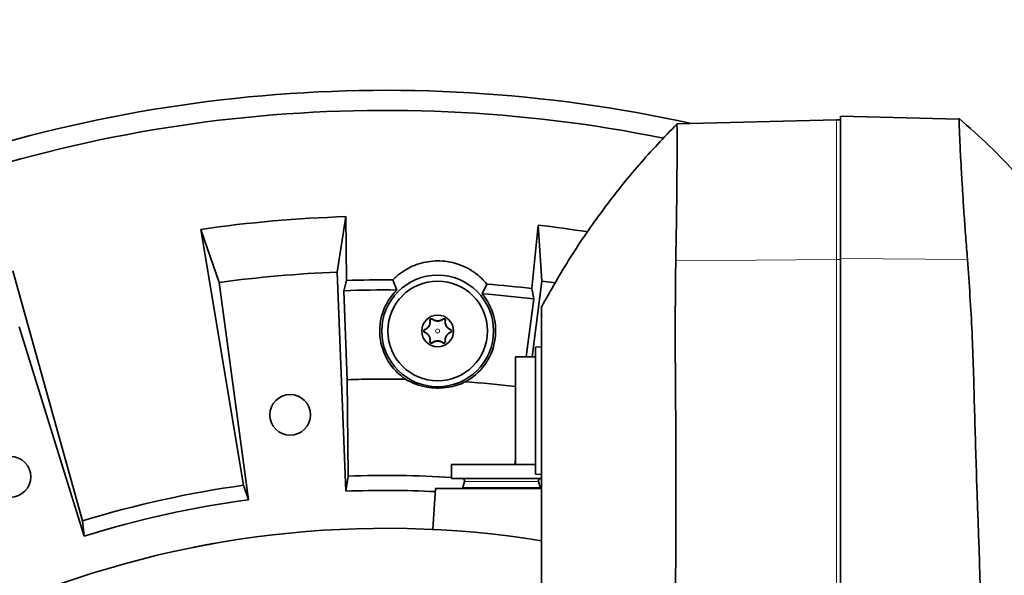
# Model space of a CAD drawing. Header units: millimetres. Extents: x 0 to 14900, y 0 to 10500.
# Tile 38 of 53: x 10897 to 11144, y 6610 to 6750. Entities that reach past the tile are written whole.
import ezdxf

# ---------------------------------------------------------------- set-up
doc = ezdxf.new("R2010")
doc.units = ezdxf.units.MM
doc.header["$LTSCALE"] = 25
doc.styles.add('SLDTEXTSTYLE0', font='TXT', dxfattribs={"width": 0.605})
doc.dimstyles.new('SLDDIMSTYLE2', dxfattribs={"dimtxt": 87.5, "dimasz": 87.5, "dimexe": 0, "dimexo": 0.0625, "dimgap": 21.875, "dimtad": 1, "dimdec": 1, "dimrnd": 1e-09, "dimzin": 12, "dimdsep": 46, "dimtxsty": 'SLDTEXTSTYLE0', "dimsah": 1, "dimcen": 0, "dimadec": 0, "dimazin": 3, "dimtfac": 1, "dimtofl": 0, "dimtmove": 0, "dimatfit": 3, "dimfxl": 1, "dimfrac": 2, "dimtolj": 1, "dimtzin": 12, "dimarcsym": 0})
doc.dimstyles.new('SLDDIMSTYLE3', dxfattribs={"dimtxt": 87.5, "dimasz": 87.5, "dimexe": 0, "dimexo": 0.0625, "dimgap": 21.875, "dimtad": 1, "dimdec": 4, "dimlfac": 25, "dimzin": 12, "dimdsep": 46, "dimtxsty": 'SLDTEXTSTYLE0', "dimsah": 1, "dimcen": 0.09, "dimadec": 1, "dimazin": 3, "dimtfac": 1, "dimtofl": 0, "dimtmove": 0, "dimatfit": 3, "dimfxl": 1, "dimfrac": 2, "dimtolj": 1, "dimtzin": 12, "dimarcsym": 0})

# ---------------------------------------------------------------- blocks, each defined once
blk = doc.blocks.new('_D_6')
at = {"color": 7, "linetype": 'Continuous', "lineweight": 0}
for q in [(12310.03, 7139.35), (10988.91, 6376.6)]:
    blk.add_line((11818.56, 6855.6), q, dxfattribs=at)
at = {"color": 7, "linetype": 'Continuous', "lineweight": 18}
blk.add_solid([(11818.56, 6855.6), (11900.59, 6888.53), (11888.09, 6910.18)], dxfattribs=at)
at = {"color": 7, "linetype": 'Continuous', "lineweight": 18, "insert": (12004.87, 7093.32), "char_height": 87.5, "attachment_point": 1, "rotation": 30, "style": 'SLDTEXTSTYLE0'}
blk.add_mtext('R958', dxfattribs=at)
blk = doc.blocks.new('_D_7')
at = {"color": 7, "linetype": 'Continuous', "lineweight": 0}
blk.add_line((12868.9, 8443.5), (10988.91, 6376.6), dxfattribs=at)
at = {"color": 7, "linetype": 'Continuous', "lineweight": 18}
blk.add_solid([(12868.9, 8443.5), (12800.77, 8387.18), (12819.27, 8370.36)], dxfattribs=at)
at = {"color": 7, "linetype": 'Continuous', "lineweight": 18, "insert": (11725.29, 7353.72), "char_height": 87.5, "attachment_point": 1, "rotation": 47.7114, "style": 'SLDTEXTSTYLE0'}
blk.add_mtext('R2794', dxfattribs=at)
blk = doc.blocks.new('_D_8')
at = {"color": 7, "linetype": 'Continuous', "lineweight": 0}
for p, q in [((8188.12, 6870.46), (7939.56, 6914.28)), ((12320.13, 6376.6), (14085.3, 6376.6))]:
    blk.add_line(p, q, dxfattribs=at)
at = {"color": 7, "linetype": 'Continuous', "lineweight": 18}
blk.add_arc((10988.91, 6376.6), 3058.9, 0, 170, dxfattribs=at)
for points in [[(7976.49, 6907.77), (8005.19, 6991.37), (7980.63, 6996.06)], [(14047.8, 6376.6), (14059.05, 6464.27), (14034.05, 6463.91)]]:
    blk.add_solid(points, dxfattribs=at)
at = {"color": 7, "linetype": 'Continuous', "lineweight": 18, "insert": (11141.49, 9547.06), "char_height": 87.5, "attachment_point": 1, "rotation": 355, "style": 'SLDTEXTSTYLE0'}
blk.add_mtext('170°', dxfattribs=at)

msp = doc.modelspace()

# ---------------------------------------------------------------- linework, layer by layer
at = {"color": 7, "linetype": 'Continuous', "lineweight": 35}
for p, q in [((11102.9095722, 6725.4960081), (11132.6147291, 6724.7181512)), ((11102.9095722, 6725.4960081), (11102.9095722, 6689.7849076)), ((11061.8402796, 6723.5253145), (11101.9095722, 6724.5745659)), ((11101.9095722, 6724.5745659), (11102.9095722, 6724.6007518)), ((10978.899047, 6700.2736437), (10976.7390293, 6686.3617531)), ((10979.0434053, 6684.2614536), (10978.899047, 6700.2736437)), ((11027.0919556, 6698.1694959), (11025.5525923, 6682.2308186)), ((11028.0312526, 6684.1222862), (11027.0919556, 6698.1694959)), ((10947.1057838, 6683.76918), (10942.5628071, 6697.0946346)), ((10942.5628071, 6697.0946346), (10953.2863474, 6632.8988928)), ((11102.9095722, 6689.7849076), (11102.9095722, 6429.3046639)), ((10912.8789033, 6623.9407781), (10895.4674385, 6686.6538428)), ((10976.7390293, 6686.3617531), (10978.8983191, 6631.4041561)), ((10954.5225849, 6629.2715557), (10947.1057838, 6683.76918)), ((10978.3905131, 6681.7057754), (10979.0434053, 6684.2614536)), ((10991.6366118, 6681.8748734), (10990.6446589, 6684.4147186)), ((11014.2579955, 6683.3741309), (11013.0464709, 6680.9313881)), ((11025.6114078, 6665.1007518), (11028.0312526, 6684.1222862)), ((11028.0312526, 6684.1222862), (11031.4197811, 6683.6722128)), ((10978.3905131, 6681.7057754), (10979.2677691, 6659.378121)), ((11025.5525923, 6682.2308186), (11025.9802579, 6679.6279623)), ((11024.1321633, 6665.1007518), (11025.9802579, 6679.6279623)), ((10896.9816839, 6672.6569346), (10913.2914705, 6620.1308377)), ((11027.9095722, 6667.6007518), (11026.4095722, 6667.5221402)), ((11026.4095722, 6667.5221402), (11026.4095722, 6635.6793635)), ((11026.4095722, 6665.1007518), (11021.4095722, 6665.1007518)), ((11021.4095722, 6665.1007518), (11021.4095722, 6638.1007518)), ((10979.4858949, 6635.1910562), (10979.2677691, 6659.378121)), ((11021.4095722, 6639.3345022), (11021.2904126, 6638.1007518)), ((11005.4095722, 6638.1007518), (11005.4095722, 6634.6007518)), ((11005.4095722, 6638.1007518), (11021.4095722, 6638.1007518)), ((11021.4095722, 6638.1007518), (11026.4095722, 6638.1007518)), ((10979.4858949, 6635.1910562), (10978.8983191, 6631.4041561)), ((11005.4095722, 6634.6007518), (11028.0511675, 6634.6007518)), ((11008.6164203, 6633.8454604), (11008.216387, 6632.3525156)), ((11026.4095722, 6635.6793635), (11027.9095722, 6635.6007518)), ((11027.6027573, 6632.3525156), (11027.202724, 6633.8454604)), ((10953.2863474, 6632.8988928), (10954.5225849, 6629.2715557)), ((11001.4095722, 6632.1007518), (11000.6905301, 6621.8179721)), ((11027.9567253, 6632.1007518), (11001.4095722, 6632.1007518)), ((10912.8789033, 6623.9407781), (10913.2914705, 6620.1308377))]:
    msp.add_line(p, q, dxfattribs=at)
at = {"color": 8, "linetype": 'Continuous', "lineweight": 18}
for p, q in [((11101.9095722, 6724.5745659), (11101.9095722, 6689.5229613)), ((11061.5780631, 6689.2227296), (11101.9095722, 6689.5229613)), ((11101.9095722, 6689.5229613), (11102.9095722, 6689.5304054)), ((11101.9095722, 6689.5229613), (11101.9095722, 6429.0427175)), ((11102.9095722, 6689.7849076), (11134.7155857, 6689.5481405)), ((11000.0339628, 6674.2392973), (10999.9698567, 6674.2302145)), ((11000.5623294, 6674.5443499), (11000.6022484, 6674.595326)), ((11003.2568149, 6674.5443499), (11003.2168959, 6674.595326)), ((11003.7851815, 6674.2392973), (11003.8492876, 6674.2302145)), ((10998.6867201, 6671.9058044), (10998.6625329, 6671.9658633)), ((10998.6867201, 6671.2956992), (10998.6625329, 6671.2356403)), ((11005.1324242, 6671.9058044), (11005.1566114, 6671.9658633)), ((11005.1324242, 6671.2956992), (11005.1566114, 6671.2356403)), ((11000.0339628, 6668.9622064), (10999.9698567, 6668.9712891)), ((11000.5623294, 6668.6571538), (11000.6022484, 6668.6061776)), ((11003.2568149, 6668.6571538), (11003.2168959, 6668.6061776)), ((11003.7851815, 6668.9622064), (11003.8492876, 6668.9712891)), ((11008.6164203, 6633.8454604), (11027.202724, 6633.8454604)), ((11008.216387, 6632.3525156), (11027.6027573, 6632.3525156))]:
    msp.add_line(p, q, dxfattribs=at)
at = {"color": 7, "linetype": 'Continuous', "lineweight": 35}
for centre, radius in [((11001.9095722, 6671.6007518), 14), ((11001.9095722, 6671.6007518), 12.5), ((11001.9095722, 6671.6007518), 4), ((10964.9417429, 6650.5542938), 5.1), ((10894.8540327, 6635.0162225), 5.1)]:
    msp.add_circle(centre, radius, dxfattribs=at)
at = {"color": 8, "linetype": 'Continuous', "lineweight": 18}
msp.add_circle((11001.9095722, 6671.6007518), 0.5, dxfattribs=at)
at = {"color": 7, "linetype": 'Continuous', "lineweight": 18}
for radius in [2794, 958]:
    msp.add_arc((10988.9095722, 6376.6007518), radius, 190, 170, dxfattribs=at)
at = {"color": 7, "linetype": 'Continuous', "lineweight": 35}
for centre, radius, start, end in [((10988.9095722, 6376.6007518), 355.3711066, 77.554426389, 113.552058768), ((10988.9095722, 6376.6007518), 350.3352259, 78.55096978, 114.029950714), ((10988.9095722, 6376.6007518), 323.8276572, 91.771473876, 98.228526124), ((10988.9095722, 6376.6007518), 323.8276572, 81.003281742, 83.228526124), ((10988.9095722, 6376.6007518), 310, 92.25, 97.75), ((10988.9095722, 6376.6007518), 307.8188569, 89.677038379, 91.836750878), ((10988.9095722, 6376.6007518), 307.8188569, 83.163249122, 85.276429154), ((10988.9095722, 6376.6007518), 305.2863017, 89.488185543, 91.974595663), ((11001.9095722, 6671.6007518), 14.5289809, 134.996761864, 236.402039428), ((11001.9095722, 6671.6007518), 14.5289809, 298.551428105, 39.956705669), ((10988.9095722, 6376.6007518), 305.2863017, 83.025404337, 85.46528199), ((10988.9095722, 6376.6007518), 282.9416988, 88.995503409, 91.952846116), ((10988.9095722, 6376.6007518), 282.9416988, 83.404181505, 85.957964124), ((10988.9095722, 6376.6007518), 258.7619586, 86.344044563, 92.087077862), ((11008.0368648, 6634.0007518), 0.6, 345, 90), ((11027.7822795, 6634.0007518), 0.6, 90, 195), ((10988.9095722, 6376.6007518), 258.7619586, 97.912922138, 107.087077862), ((10988.9095722, 6376.6007518), 255, 87.202901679, 92.25), ((11008.4095722, 6632.3007518), 0.2, 165, 270), ((11027.4095722, 6632.3007518), 0.2, 270, 15), ((10988.9095722, 6376.6007518), 255, 97.75, 107.25), ((10988.9095722, 6376.6007518), 245.5, 80.852896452, 112.38532819)]:
    msp.add_arc(centre, radius, start, end, dxfattribs=at)
for points, knots in [([(11061.8524617, 6723.5126072), (11058.6491356, 6720.15089), (11052.1222953, 6713.3013246), (11043.2689995, 6702.0862701), (11035.0188405, 6690.2001474), (11030.2803586, 6681.8023763), (11027.9095722, 6677.6007518)], [0, 0, 0, 0, 0.2430723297, 0.4952646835, 0.7474677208, 1, 1, 1, 1]), ([(11061.8402796, 6723.5253145), (11061.8598349, 6723.3917438), (11061.8989456, 6723.1246021), (11061.9235689, 6721.0316995), (11061.9282889, 6717.7234709), (11061.90931, 6713.2177431), (11061.8668987, 6707.6324902), (11061.7980308, 6701.5699542), (11061.7093167, 6695.3763248), (11061.6218142, 6691.2739248), (11061.5780631, 6689.2227296)], [0, 0, 0, 0, 0.1314265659, 0.2628534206, 0.3942794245, 0.5257055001, 0.6571404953, 0.7885753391, 0.8942879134, 1, 1, 1, 1]), ([(11147.0789873, 6710.8683164), (11144.8338322, 6713.2802601), (11140.2274475, 6718.2288452), (11135.1331954, 6722.6740258), (11132.5218853, 6724.9526224)], [0, 0, 0, 0, 0.4874006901, 1, 1, 1, 1]), ([(11134.7155857, 6689.5481405), (11134.5592095, 6691.4502879), (11134.245856, 6695.2618936), (11133.8670522, 6700.6312), (11133.5506171, 6705.5023281), (11133.2915523, 6709.8043161), (11133.0810033, 6713.550374), (11132.9092133, 6716.8266835), (11132.7752568, 6719.571773), (11132.6774697, 6721.7737899), (11132.6159223, 6723.4299524), (11132.5870442, 6724.5098259), (11132.6055008, 6724.6487096), (11132.6147291, 6724.7181512)], [0, 0, 0, 0, 0.0956940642, 0.1917559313, 0.2874506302, 0.3747697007, 0.462367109, 0.549685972, 0.6370086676, 0.724609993, 0.8119325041, 0.9059664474, 1, 1, 1, 1]), ([(11014.2579955, 6683.3741309), (11013.3400681, 6684.3448687), (11011.7963413, 6685.9774095), (11008.9607838, 6687.643129), (11006.3639303, 6688.6426887), (11003.7634852, 6689.1409827), (11001.2848096, 6689.2163857), (10998.902303, 6688.9340812), (10996.6169868, 6688.2982235), (10994.4522898, 6687.3418079), (10992.4679453, 6686.0774439), (10991.2510107, 6685.028318), (10990.6780507, 6684.4485095), (10990.6446589, 6684.4147186)], [0, 0, 0, 0, 0.1557395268, 0.2619153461, 0.3680183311, 0.4631649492, 0.5506174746, 0.6380796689, 0.7253659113, 0.8126850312, 0.9035104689, 0.9943766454, 1, 1, 1, 1]), ([(11061.5780631, 6689.2227296), (11061.5186211, 6682.8913544), (11061.3997297, 6670.227831), (11061.664281, 6644.904642), (11061.499957, 6600.5894868), (11061.6005987, 6526.4263058), (11061.5803037, 6464.9247576), (11061.5683638, 6428.7424136)], [0, 0, 0, 0, 0.0729156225, 0.145840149, 0.2916788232, 0.5832833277, 1, 1, 1, 1]), ([(11141.4140244, 6429.018033), (11141.2794596, 6454.0045159), (11141.0103311, 6503.977246), (11139.2908588, 6572.3889049), (11137.3675027, 6621.9487767), (11136.4231684, 6652.6850187), (11135.9907048, 6671.1332016), (11135.1405628, 6683.4107305), (11134.7155857, 6689.5481405)], [0, 0, 0, 0, 0.2876477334, 0.5752927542, 0.787631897, 0.8584324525, 0.9292318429, 1, 1, 1, 1]), ([(11027.9095722, 6677.6007518), (11027.9095722, 6677.5851266), (11027.9095722, 6677.5532354), (11027.9095722, 6677.7584584), (11027.9095722, 6677.3075918), (11027.9095722, 6676.1222075), (11027.9095722, 6673.9510238), (11027.9095722, 6670.5762891), (11027.9095722, 6666.2299107), (11027.9095722, 6661.1124312), (11027.9095722, 6655.2948038), (11027.9095722, 6634.2528623), (11027.9095722, 6580.587055), (11027.9095722, 6516.4414761), (11027.9095722, 6462.4404155), (11027.9095722, 6439.2129217), (11027.9095722, 6425.9271307), (11027.9095722, 6415.3587418), (11027.9095722, 6403.8954723), (11027.9095722, 6391.4744012), (11027.9095722, 6378.7971065), (11027.9095722, 6366.1322134), (11027.9095722, 6353.6331572), (11027.9095722, 6341.325376), (11027.9095722, 6329.1212137), (11027.9095722, 6317.2896007), (11027.9095722, 6305.9677731), (11027.9095722, 6295.1660092), (11027.9095722, 6284.8169031), (11027.9095722, 6275.1535134), (11027.9095722, 6266.2747467), (11027.9095722, 6258.1875897), (11027.9095722, 6250.8485629), (11027.9095722, 6244.4373476), (11027.9095722, 6239.0127779), (11027.9095722, 6234.5594428), (11027.9095722, 6231.0607507), (11027.9095722, 6228.6544705), (11027.9095722, 6227.2879416), (11027.9095722, 6227.2148527), (11027.9095722, 6227.1821038)], [0, 0, 0, 0, 0.0165413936, 0.0337610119, 0.0424078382, 0.0511979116, 0.0624911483, 0.0741115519, 0.0854047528, 0.0970246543, 0.1083221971, 0.1199473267, 0.2105582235, 0.391780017, 0.4624319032, 0.4977578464, 0.5154208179, 0.5330838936, 0.5541456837, 0.5753534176, 0.597022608, 0.6188515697, 0.6399133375, 0.661121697, 0.6827913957, 0.704620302, 0.7256711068, 0.7468676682, 0.7685248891, 0.7903415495, 0.8114050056, 0.8326151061, 0.8542867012, 0.8761175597, 0.8971676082, 0.9183633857, 0.9400197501, 0.9618355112, 0.9828997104, 1, 1, 1, 1]), ([(10999.9698567, 6674.2302145), (10999.9771392, 6674.172185), (10999.9917459, 6674.055794), (10999.9951681, 6673.8710035), (10999.9845504, 6673.7093948), (10999.9655568, 6673.5741757), (10999.9416829, 6673.4494121), (10999.9025183, 6673.2991461), (10999.8505092, 6673.1529796), (10999.7994519, 6673.035791), (10999.7565198, 6672.9483984), (10999.7084685, 6672.8612234), (10999.643232, 6672.7552671), (10999.5572711, 6672.6341976), (10999.4584699, 6672.5166449), (10999.3641365, 6672.4188953), (10999.2764694, 6672.337901), (10999.18638, 6672.263613), (10999.0902051, 6672.1927823), (10998.9884747, 6672.1266679), (10998.8450296, 6672.0442134), (10998.735686, 6671.9972697), (10998.6625329, 6671.9658633)], [0, 0, 0, 0, 0.0715706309, 0.1435505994, 0.2172613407, 0.2545180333, 0.2919250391, 0.3514415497, 0.4121427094, 0.4418710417, 0.4718435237, 0.5026470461, 0.5337582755, 0.5868010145, 0.6411743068, 0.6818864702, 0.7229296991, 0.7647937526, 0.8068631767, 0.8547536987, 0.9028272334, 1, 1, 1, 1]), ([(11000.0339628, 6674.2392973), (11000.0415736, 6674.1762789), (11000.0568511, 6674.0497793), (11000.0585802, 6673.852793), (11000.0429322, 6673.6499113), (11000.0114429, 6673.4708351), (10999.9724227, 6673.319405), (10999.9328934, 6673.1964636), (10999.8850585, 6673.0735671), (10999.8110419, 6672.9132323), (10999.7215662, 6672.7586092), (10999.6191522, 6672.6140582), (10999.531923, 6672.5057725), (10999.4346964, 6672.4000241), (10999.3273124, 6672.2981313), (10999.2137489, 6672.2041141), (10999.0706923, 6672.1014646), (10998.8960718, 6671.9963721), (10998.7567655, 6671.9361067), (10998.6867201, 6671.9058044)], [0, 0, 0, 0, 0.0695644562, 0.1396397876, 0.2115904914, 0.2843480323, 0.3271425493, 0.3701823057, 0.4136467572, 0.4577217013, 0.5436662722, 0.5873788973, 0.6317902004, 0.68138798, 0.7313768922, 0.7824403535, 0.8338127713, 0.916438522, 1, 1, 1, 1]), ([(11000.6022484, 6674.595326), (11000.5828026, 6674.6092308), (11000.5433929, 6674.6374107), (11000.4783151, 6674.6637415), (11000.4137661, 6674.6781602), (11000.3566873, 6674.6819951), (11000.3003764, 6674.6775879), (11000.2473461, 6674.6660369), (11000.1945345, 6674.6464386), (11000.1466554, 6674.6202975), (11000.1043021, 6674.588967), (11000.0685284, 6674.5546848), (11000.0377416, 6674.5166977), (11000.0092013, 6674.4710131), (10999.9855548, 6674.4172565), (10999.9697017, 6674.355482), (10999.9634285, 6674.2920763), (10999.9676997, 6674.2509728), (10999.9698567, 6674.2302145)], [0, 0, 0, 0, 0.0885861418, 0.1795326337, 0.2423999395, 0.306789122, 0.3587859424, 0.4121874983, 0.4642474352, 0.5182091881, 0.56475533, 0.6126162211, 0.6601364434, 0.7087086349, 0.7766638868, 0.8465726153, 0.922515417, 1, 1, 1, 1]), ([(11000.5623294, 6674.5443499), (11000.5464599, 6674.5556309), (11000.5144559, 6674.5783814), (11000.4573258, 6674.6019104), (11000.3974001, 6674.6147278), (11000.336205, 6674.616045), (11000.2799165, 6674.6071093), (11000.227119, 6674.5890487), (11000.1813877, 6674.564585), (11000.1407049, 6674.5337888), (11000.1064402, 6674.4986429), (11000.0778517, 6674.4588803), (11000.0553657, 6674.4153253), (11000.0396054, 6674.3683974), (11000.0285289, 6674.3086833), (11000.0318776, 6674.2659236), (11000.0339628, 6674.2392973)], [0, 0, 0, 0, 0.0794047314, 0.1601346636, 0.2437650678, 0.3159148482, 0.3907637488, 0.4542619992, 0.5198766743, 0.5792442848, 0.6403150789, 0.7002182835, 0.7616470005, 0.8258370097, 0.8915493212, 1, 1, 1, 1]), ([(11003.2568149, 6674.5443499), (11003.0519372, 6674.4105979), (11002.7103889, 6674.1876221), (11002.0945794, 6674.0615193), (11001.5588209, 6674.0840758), (11001.021808, 6674.2348065), (11000.7292675, 6674.4318864), (11000.5623294, 6674.5443499)], [0, 0, 0, 0, 0.26399829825, 0.44010726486, 0.61703614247, 0.78146194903, 1, 1, 1, 1]), ([(11003.2168959, 6674.595326), (11003.044869, 6674.4781252), (11002.7829083, 6674.2996532), (11002.3169942, 6674.1669063), (11001.9375327, 6674.1272077), (11001.5390326, 6674.1581768), (11001.049863, 6674.2909073), (11000.7764195, 6674.4768738), (11000.6022484, 6674.595326)], [0, 0, 0, 0, 0.24980736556, 0.38040379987, 0.49160505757, 0.60309321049, 0.7471883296, 1, 1, 1, 1]), ([(11003.8492876, 6674.2302145), (11003.8516392, 6674.2547066), (11003.8564093, 6674.3043892), (11003.8458382, 6674.3754219), (11003.8250777, 6674.4389985), (11003.7994233, 6674.4898211), (11003.7671142, 6674.5358537), (11003.7303448, 6674.5754902), (11003.6868521, 6674.6108505), (11003.6402589, 6674.6387177), (11003.5919924, 6674.659267), (11003.5443975, 6674.672731), (11003.496084, 6674.6800443), (11003.4421138, 6674.6815269), (11003.3835926, 6674.6746512), (11003.3227479, 6674.6570997), (11003.265895, 6674.6309238), (11003.2333316, 6674.6072665), (11003.2168959, 6674.595326)], [0, 0, 0, 0, 0.0911364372, 0.1848714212, 0.2471605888, 0.3109607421, 0.3626486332, 0.4157365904, 0.4674855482, 0.5211098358, 0.5675724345, 0.6153354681, 0.662988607, 0.7116910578, 0.7801179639, 0.8505111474, 0.9245485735, 1, 1, 1, 1]), ([(11003.7851815, 6674.2392973), (11003.7868961, 6674.2562997), (11003.7903644, 6674.29069), (11003.7849156, 6674.3452801), (11003.7698778, 6674.4017414), (11003.7441871, 6674.4552166), (11003.7095858, 6674.502938), (11003.6701218, 6674.5412455), (11003.6258098, 6674.5718602), (11003.5802183, 6674.5937656), (11003.5323845, 6674.6082885), (11003.4841338, 6674.6154088), (11003.435225, 6674.6153005), (11003.3862695, 6674.6079076), (11003.3383373, 6674.5928785), (11003.2942561, 6674.5716303), (11003.2688204, 6674.5530973), (11003.2568149, 6674.5443499)], [0, 0, 0, 0, 0.0697615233, 0.1411043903, 0.2177353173, 0.2971109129, 0.3657565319, 0.4368866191, 0.4983744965, 0.5618064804, 0.6208627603, 0.6815370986, 0.7425290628, 0.8050279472, 0.8713837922, 0.9392940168, 1, 1, 1, 1]), ([(11005.1324242, 6671.9058044), (11005.0746107, 6671.9304638), (11004.9585681, 6671.9799599), (11004.7887633, 6672.0757147), (11004.6224559, 6672.1890895), (11004.4519185, 6672.3310457), (11004.3123557, 6672.4748751), (11004.2021813, 6672.6111854), (11004.1250458, 6672.7196307), (11004.0309888, 6672.8707325), (11003.9508014, 6673.0308172), (11003.8875219, 6673.1929995), (11003.8358957, 6673.3525986), (11003.7993081, 6673.5105816), (11003.7750019, 6673.6768573), (11003.7635137, 6673.8123513), (11003.7610198, 6673.9558357), (11003.7672884, 6674.0986466), (11003.7792091, 6674.1923507), (11003.7851815, 6674.2392973)], [0, 0, 0, 0, 0.06888724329, 0.13826982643, 0.2094645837, 0.2814357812, 0.3674015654, 0.41096233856, 0.45513360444, 0.49813401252, 0.58509619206, 0.62962058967, 0.67055008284, 0.75302473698, 0.79457255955, 0.84533847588, 0.89635606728, 0.94807342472, 1, 1, 1, 1]), ([(11005.1566114, 6671.9658633), (11005.1100074, 6671.9853252), (11005.016607, 6672.0243294), (11004.8770045, 6672.0983025), (11004.7374141, 6672.1855911), (11004.5979199, 6672.2894834), (11004.4828247, 6672.3914164), (11004.3921155, 6672.4836809), (11004.3102603, 6672.5752189), (11004.2166212, 6672.6945812), (11004.1182542, 6672.8447807), (11004.0321147, 6673.0051811), (11003.9703565, 6673.148666), (11003.9267452, 6673.2727177), (11003.8962691, 6673.3762294), (11003.8715602, 6673.4792869), (11003.8480655, 6673.6047207), (11003.8306008, 6673.7503373), (11003.8241466, 6673.9144058), (11003.8294191, 6674.0750348), (11003.8426543, 6674.1784061), (11003.8492876, 6674.2302145)], [0, 0, 0, 0, 0.0618761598, 0.1240077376, 0.187142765, 0.2507589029, 0.3153385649, 0.3481464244, 0.3811487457, 0.4359266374, 0.4922077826, 0.5470402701, 0.6035683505, 0.639041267, 0.6748023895, 0.7113046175, 0.7480000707, 0.8099144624, 0.8723482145, 0.9360223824, 1, 1, 1, 1]), ([(10998.6625329, 6671.9658633), (10998.6426248, 6671.9569219), (10998.6023792, 6671.9388461), (10998.5497254, 6671.8998725), (10998.5047933, 6671.8542716), (10998.470933, 6671.8071198), (10998.4447353, 6671.7562461), (10998.4265397, 6671.7044433), (10998.4154568, 6671.6483627), (10998.4127846, 6671.5930891), (10998.4176235, 6671.5399406), (10998.4284594, 6671.4913031), (10998.4450534, 6671.445177), (10998.4691934, 6671.3973975), (10998.5025554, 6671.3497302), (10998.5479416, 6671.3031033), (10998.6016081, 6671.2630903), (10998.6420649, 6671.2448623), (10998.6625329, 6671.2356403)], [0, 0, 0, 0, 0.0809781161, 0.1637032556, 0.2283247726, 0.2945023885, 0.3474451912, 0.4018071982, 0.4548191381, 0.5098124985, 0.5566451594, 0.6048368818, 0.6520065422, 0.700236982, 0.7668698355, 0.8354203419, 0.9167351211, 1, 1, 1, 1]), ([(10998.6867201, 6671.9058044), (10998.6663031, 6671.8962801), (10998.6280879, 6671.878453), (10998.5779121, 6671.8375002), (10998.5383136, 6671.7912409), (10998.508118, 6671.7384845), (10998.4891266, 6671.6851773), (10998.4796821, 6671.6305875), (10998.4791272, 6671.5790071), (10998.4864759, 6671.5287497), (10998.5007156, 6671.4818668), (10998.5217375, 6671.4376762), (10998.5490891, 6671.3969055), (10998.5826898, 6671.3603813), (10998.6278862, 6671.3234018), (10998.6646585, 6671.3060871), (10998.6867201, 6671.2956992)], [0, 0, 0, 0, 0.0917187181, 0.1716730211, 0.2545026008, 0.3259360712, 0.4000273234, 0.4630813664, 0.5282154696, 0.5874794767, 0.6484276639, 0.708513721, 0.7701201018, 0.8347151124, 0.9008374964, 1, 1, 1, 1]), ([(10998.6625329, 6671.2356403), (10998.7091369, 6671.2161784), (10998.8025374, 6671.1771742), (10998.9421398, 6671.1032012), (10999.0817303, 6671.0159126), (10999.2212244, 6670.9120203), (10999.3363196, 6670.8100873), (10999.4270288, 6670.7178228), (10999.508884, 6670.6262848), (10999.6025231, 6670.5069224), (10999.7008901, 6670.3567229), (10999.7870296, 6670.1963226), (10999.8487878, 6670.0528377), (10999.8923991, 6669.9287859), (10999.9228752, 6669.8252743), (10999.9475841, 6669.7222167), (10999.9710788, 6669.5967829), (10999.9885435, 6669.4511663), (10999.9949977, 6669.2870978), (10999.9897252, 6669.1264688), (10999.97649, 6669.0230976), (10999.9698567, 6668.9712891)], [0, 0, 0, 0, 0.0618761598, 0.1240077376, 0.187142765, 0.2507589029, 0.3153385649, 0.3481464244, 0.3811487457, 0.4359266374, 0.4922077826, 0.5470402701, 0.6035683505, 0.639041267, 0.6748023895, 0.7113046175, 0.7480000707, 0.8099144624, 0.8723482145, 0.9360223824, 1, 1, 1, 1]), ([(10998.6867201, 6671.2956992), (10998.7445336, 6671.2710398), (10998.8605762, 6671.2215437), (10999.030381, 6671.1257889), (10999.1966884, 6671.0124142), (10999.3672258, 6670.870458), (10999.5067886, 6670.7266286), (10999.616963, 6670.5903182), (10999.6940985, 6670.481873), (10999.7881555, 6670.3307712), (10999.8683429, 6670.1706865), (10999.9316224, 6670.0085041), (10999.9832486, 6669.8489051), (11000.0198362, 6669.690922), (11000.0441425, 6669.5246464), (11000.0556306, 6669.3891523), (11000.0581246, 6669.2456679), (11000.0518559, 6669.102857), (11000.0399352, 6669.009153), (11000.0339628, 6668.9622064)], [0, 0, 0, 0, 0.0688872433, 0.1382698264, 0.2094645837, 0.2814357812, 0.3674015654, 0.4109623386, 0.4551336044, 0.4981340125, 0.5850961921, 0.6296205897, 0.6705500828, 0.753024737, 0.7945725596, 0.8453384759, 0.8963560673, 0.9480734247, 1, 1, 1, 1]), ([(11003.7851815, 6668.9622064), (11003.7775708, 6669.0252252), (11003.7622937, 6669.1517256), (11003.7605621, 6669.3487056), (11003.7762202, 6669.5516117), (11003.8148862, 6669.7716355), (11003.8706011, 6669.9648479), (11003.9340794, 6670.127925), (11003.9897374, 6670.2484661), (11004.0528212, 6670.3656038), (11004.1227221, 6670.4783666), (11004.1999955, 6670.5874548), (11004.2872203, 6670.6957283), (11004.3844481, 6670.8014803), (11004.4918318, 6670.9033721), (11004.6053954, 6670.9973896), (11004.748452, 6671.100039), (11004.9230725, 6671.2051316), (11005.0623788, 6671.2653969), (11005.1324242, 6671.2956992)], [0, 0, 0, 0, 0.0695628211, 0.1396365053, 0.2115855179, 0.2843413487, 0.3701109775, 0.4135744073, 0.4576483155, 0.5004904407, 0.5436769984, 0.5873885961, 0.6317988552, 0.681395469, 0.7313832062, 0.7824454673, 0.8338166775, 0.9164404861, 1, 1, 1, 1]), ([(11003.8492876, 6668.9712891), (11003.8420051, 6669.0293187), (11003.8273984, 6669.1457096), (11003.8239762, 6669.3305001), (11003.8345939, 6669.4921089), (11003.8535875, 6669.6273279), (11003.8774614, 6669.7520915), (11003.916626, 6669.9023576), (11003.9686351, 6670.048524), (11004.0196924, 6670.1657127), (11004.0626245, 6670.2531053), (11004.1106758, 6670.3402803), (11004.1759123, 6670.4462366), (11004.2618732, 6670.567306), (11004.3606744, 6670.6848587), (11004.4550078, 6670.7826083), (11004.5426749, 6670.8636026), (11004.6327643, 6670.9378907), (11004.7289392, 6671.0087213), (11004.8306696, 6671.0748358), (11004.9741147, 6671.1572902), (11005.0834583, 6671.204234), (11005.1566114, 6671.2356403)], [0, 0, 0, 0, 0.0715706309, 0.1435505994, 0.2172613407, 0.2545180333, 0.2919250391, 0.3514415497, 0.4121427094, 0.4418710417, 0.4718435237, 0.5026470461, 0.5337582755, 0.5868010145, 0.6411743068, 0.6818864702, 0.7229296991, 0.7647937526, 0.8068631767, 0.8547536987, 0.9028272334, 1, 1, 1, 1]), ([(11005.1324242, 6671.2956992), (11005.1528412, 6671.3052236), (11005.1910564, 6671.3230507), (11005.2412322, 6671.3640034), (11005.2808307, 6671.4102627), (11005.3110263, 6671.4630191), (11005.3300177, 6671.5163263), (11005.3394622, 6671.5709162), (11005.3400171, 6671.6224965), (11005.3326684, 6671.6727539), (11005.3184288, 6671.7196369), (11005.2974068, 6671.7638275), (11005.2700552, 6671.8045981), (11005.2364545, 6671.8411224), (11005.1912581, 6671.8781019), (11005.1544858, 6671.8954165), (11005.1324242, 6671.9058044)], [0, 0, 0, 0, 0.0917187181, 0.1716730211, 0.2545026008, 0.3259360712, 0.4000273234, 0.4630813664, 0.5282154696, 0.5874794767, 0.6484276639, 0.708513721, 0.7701201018, 0.8347151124, 0.9008374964, 1, 1, 1, 1]), ([(11005.1566114, 6671.2356403), (11005.1765195, 6671.2445818), (11005.2167651, 6671.2626576), (11005.2694189, 6671.3016312), (11005.314351, 6671.3472321), (11005.3482113, 6671.3943838), (11005.374409, 6671.4452576), (11005.3926046, 6671.4970603), (11005.4036875, 6671.5531409), (11005.4063597, 6671.6084146), (11005.4015209, 6671.661563), (11005.3906849, 6671.7102006), (11005.3740909, 6671.7563267), (11005.3499509, 6671.8041061), (11005.3165889, 6671.8517734), (11005.2712027, 6671.8984004), (11005.2175362, 6671.9384134), (11005.1770794, 6671.9566413), (11005.1566114, 6671.9658633)], [0, 0, 0, 0, 0.0809781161, 0.1637032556, 0.2283247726, 0.2945023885, 0.3474451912, 0.4018071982, 0.454819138, 0.5098124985, 0.5566451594, 0.6048368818, 0.6520065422, 0.700236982, 0.7668698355, 0.8354203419, 0.9167351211, 1, 1, 1, 1]), ([(10999.9698567, 6668.9712891), (10999.9675052, 6668.946797), (10999.962735, 6668.8971145), (10999.9733061, 6668.8260818), (10999.9940666, 6668.7625051), (11000.019721, 6668.7116826), (11000.0520302, 6668.6656499), (11000.0887995, 6668.6260135), (11000.1322922, 6668.5906532), (11000.1788854, 6668.562786), (11000.2271519, 6668.5422366), (11000.2747468, 6668.5287727), (11000.3230603, 6668.5214594), (11000.3770305, 6668.5199767), (11000.4355518, 6668.5268525), (11000.4963964, 6668.5444039), (11000.5532493, 6668.5705799), (11000.5858127, 6668.5942371), (11000.6022484, 6668.6061776)], [0, 0, 0, 0, 0.0911364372, 0.1848714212, 0.2471605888, 0.3109607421, 0.3626486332, 0.4157365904, 0.4674855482, 0.5211098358, 0.5675724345, 0.6153354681, 0.662988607, 0.7116910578, 0.7801179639, 0.8505111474, 0.9245485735, 1, 1, 1, 1]), ([(11000.0339628, 6668.9622064), (11000.0322482, 6668.9452039), (11000.02878, 6668.9108136), (11000.0342287, 6668.8562235), (11000.0492665, 6668.7997623), (11000.0749573, 6668.7462871), (11000.1095585, 6668.6985656), (11000.1490225, 6668.6602581), (11000.1933345, 6668.6296435), (11000.238926, 6668.607738), (11000.2867598, 6668.5932152), (11000.3350105, 6668.5860949), (11000.3839193, 6668.5862032), (11000.4328748, 6668.5935961), (11000.4808071, 6668.6086252), (11000.5248882, 6668.6298733), (11000.5503239, 6668.6484063), (11000.5623294, 6668.6571538)], [0, 0, 0, 0, 0.06976152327, 0.14110439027, 0.21773531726, 0.29711091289, 0.36575653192, 0.43688661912, 0.49837449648, 0.56180648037, 0.62086276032, 0.68153709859, 0.74252906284, 0.80502794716, 0.87138379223, 0.93929401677, 1, 1, 1, 1]), ([(11000.5623294, 6668.6571538), (11000.7672071, 6668.7909058), (11001.1087554, 6669.0138816), (11001.724565, 6669.1399844), (11002.2603234, 6669.1174278), (11002.7973363, 6668.9666971), (11003.0898768, 6668.7696173), (11003.2568149, 6668.6571538)], [0, 0, 0, 0, 0.2639982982, 0.4401072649, 0.6170361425, 0.781461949, 1, 1, 1, 1]), ([(11000.6022484, 6668.6061776), (11000.7742753, 6668.7233784), (11001.036236, 6668.9018504), (11001.5021501, 6669.0345973), (11001.8816117, 6669.074296), (11002.2801117, 6669.0433269), (11002.7692813, 6668.9105963), (11003.0427248, 6668.7246299), (11003.2168959, 6668.6061776)], [0, 0, 0, 0, 0.2498073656, 0.3804037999, 0.4916050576, 0.6030932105, 0.7471883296, 1, 1, 1, 1]), ([(11003.2168959, 6668.6061776), (11003.2363417, 6668.5922729), (11003.2757514, 6668.5640929), (11003.3408292, 6668.5377622), (11003.4053782, 6668.5233434), (11003.462457, 6668.5195086), (11003.5187679, 6668.5239157), (11003.5717982, 6668.5354668), (11003.6246098, 6668.555065), (11003.6724889, 6668.5812061), (11003.7148422, 6668.6125367), (11003.7506159, 6668.6468189), (11003.7814027, 6668.684806), (11003.809943, 6668.7304905), (11003.8335895, 6668.7842472), (11003.8494426, 6668.8460217), (11003.8557158, 6668.9094274), (11003.8514446, 6668.9505308), (11003.8492876, 6668.9712891)], [0, 0, 0, 0, 0.0885861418, 0.1795326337, 0.2423999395, 0.306789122, 0.3587859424, 0.4121874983, 0.4642474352, 0.5182091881, 0.56475533, 0.6126162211, 0.6601364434, 0.7087086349, 0.7766638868, 0.8465726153, 0.922515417, 1, 1, 1, 1]), ([(11003.2568149, 6668.6571538), (11003.2726844, 6668.6458727), (11003.3046884, 6668.6231223), (11003.3618185, 6668.5995933), (11003.4217442, 6668.5867758), (11003.4829393, 6668.5854587), (11003.5392278, 6668.5943944), (11003.5920253, 6668.612455), (11003.6377566, 6668.6369186), (11003.6784394, 6668.6677148), (11003.7127041, 6668.7028607), (11003.7412926, 6668.7426233), (11003.7637786, 6668.7861783), (11003.7795389, 6668.8331062), (11003.7906154, 6668.8928203), (11003.7872667, 6668.93558), (11003.7851815, 6668.9622064)], [0, 0, 0, 0, 0.0794047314, 0.1601346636, 0.2437650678, 0.3159148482, 0.3907637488, 0.4542619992, 0.5198766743, 0.5792442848, 0.6403150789, 0.7002182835, 0.7616470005, 0.8258370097, 0.8915493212, 1, 1, 1, 1]), ([(10993.8697876, 6659.4989688), (10993.8924552, 6659.4855556), (10994.7006795, 6659.0072981), (10996.4062259, 6658.1998075), (10999.0070168, 6657.4757084), (11001.5719431, 6657.2187635), (11003.9585584, 6657.3357808), (11006.2307356, 6657.8011989), (11007.8315088, 6658.3619369), (11008.6757199, 6658.755672), (11008.8536606, 6658.8386625)], [0, 0, 0, 0, 0.0051946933, 0.1852197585, 0.3651123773, 0.5184592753, 0.6718114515, 0.8165432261, 0.9613314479, 1, 1, 1, 1]), ([(10946.0534779, 6618.3311909), (10945.6610761, 6618.2610273), (10944.8623401, 6618.1182088), (10943.7727214, 6617.9164539), (10942.5590985, 6617.6867603), (10941.6364459, 6617.5067651), (10941.0518336, 6617.3909564), (10940.7466726, 6617.3300881), (10940.5952287, 6617.2996751), (10940.5187254, 6617.2843116)], [0, 0, 0, 0, 0.1636767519, 0.3331649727, 0.5011703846, 0.7516143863, 0.8358128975, 0.9170593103, 1, 1, 1, 1])]:
    msp.add_open_spline(points, degree=3, knots=knots, dxfattribs=at)

# ---------------------------------------------------------------- dimensions: what is measured, and where the dimension line sits
at = {"color": 7, "linetype": 'Continuous', "lineweight": 18}
dim = msp.add_angular_dim_2l(base=(11255.5098468, 9423.8558346), line1=((12270.1345875, 6376.6007518), (9707.6845568, 6376.6007518)), line2=((10045.4637448, 6542.955706), (8237.3567102, 6861.7737602)), dimstyle='SLDDIMSTYLE3', dxfattribs=at)
dim.commit()
dim.dimension.update_dxf_attribs({"geometry": '_D_8', "text_midpoint": (11255.5098468, 9423.8558346), "dimtype": 162})
for mpoint, picture, middle in [((12868.8967756, 8443.5028093), '_D_7', (11928.9034239, 7410.0520305)), ((11818.561909, 6855.6007518), '_D_6', (12187.0392618, 7068.3413563))]:
    dim = msp.add_radius_dim(center=(10988.9095722, 6376.6007518), mpoint=mpoint, dimstyle='SLDDIMSTYLE2', dxfattribs=at)
    dim.commit()
    dim.dimension.update_dxf_attribs({"geometry": picture, "text_midpoint": middle, "dimtype": 164})

doc.saveas('drawing.dxf')
